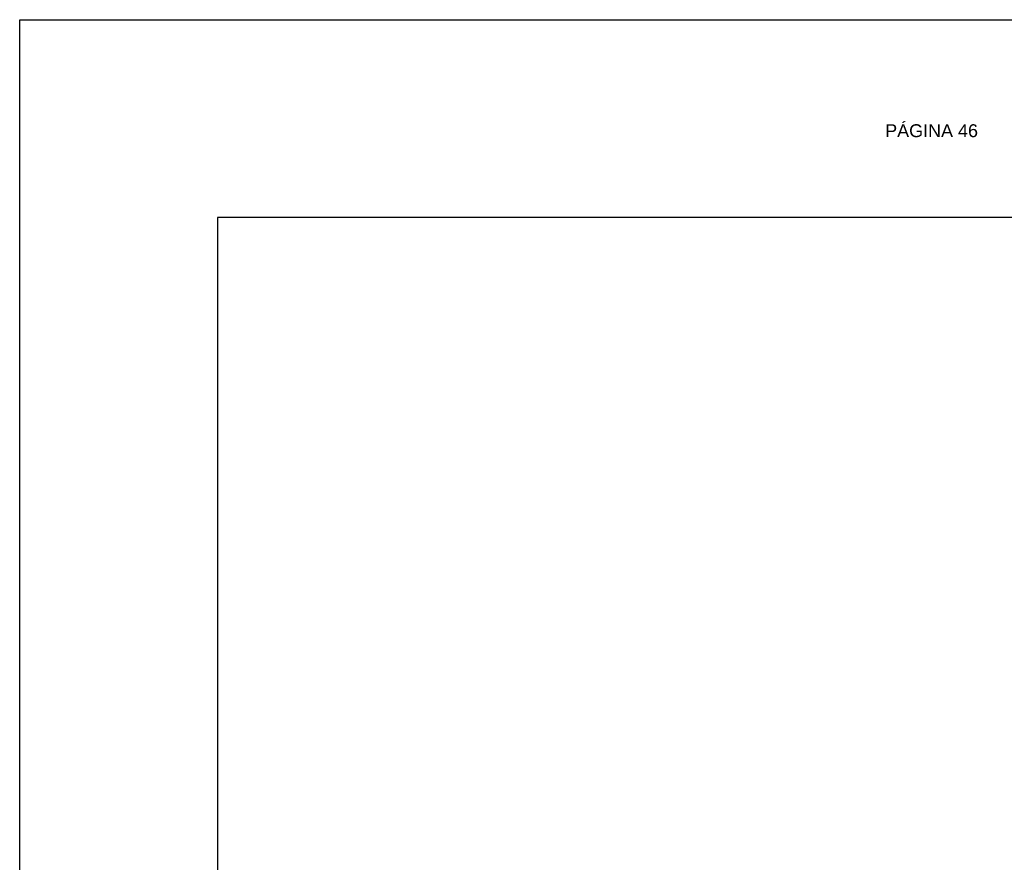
# Model space of a CAD drawing. Header units: metres. Extents: x 2644 to 4131, y 3282 to 4383.
# Tile 50 of 53: x 3123.54 to 3133.49, y 4374.45 to 4382.97. Entities that reach past the tile are written whole.
import ezdxf

# ---------------------------------------------------------------- set-up
doc = ezdxf.new("R2010")
doc.units = ezdxf.units.M
doc.layers.add('Dibujo', color=7, linetype='Continuous')
doc.styles.get("Standard").update_dxf_attribs({"font": 'arial.ttf'})

msp = doc.modelspace()

# ---------------------------------------------------------------- linework, layer by layer
at = {"layer": 'Dibujo', "color": 0, "linetype": 'ByBlock'}
for p, q in [((3123.537, 4382.9654), (3144.537, 4382.9654)), ((3123.537, 4353.2654), (3123.537, 4382.9654)), ((3123.537, 4382.9654), (3126.537, 4382.9654)), ((3123.537, 4382.9654), (3126.037, 4382.9654)), ((3125.537, 4380.9654), (3125.537, 4355.2654)), ((3142.537, 4380.9654), (3125.537, 4380.9654))]:
    msp.add_line(p, q, dxfattribs=at)

# ---------------------------------------------------------------- texts
at = {"layer": 'Dibujo', "color": 0, "linetype": 'ByBlock', "insert": (3132.2891, 4381.9089), "char_height": 0.13, "width": 2.90393, "attachment_point": 1}
msp.add_mtext('PÁGINA 46', dxfattribs=at)

doc.saveas('drawing.dxf')
